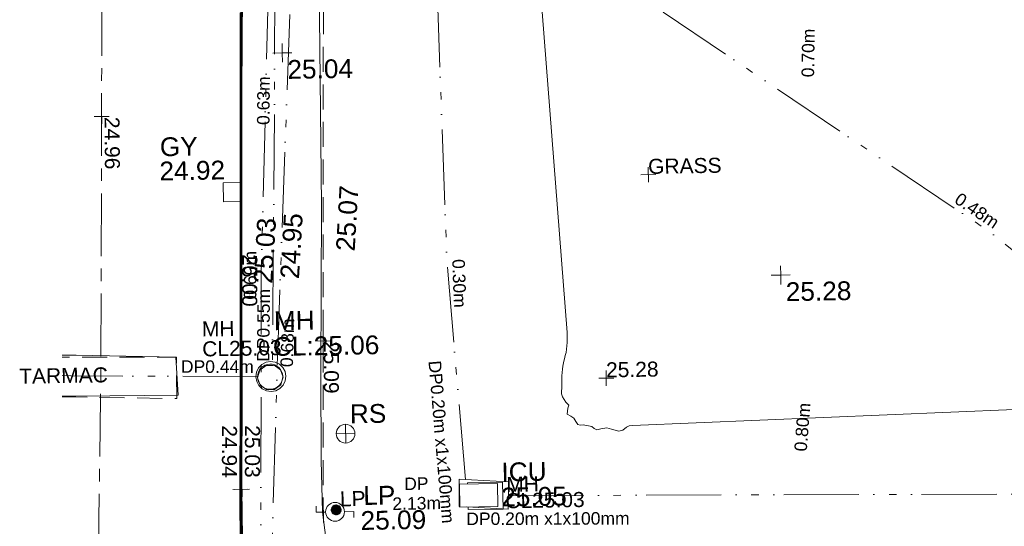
# Model space of a CAD drawing. Header units: millimetres. Extents: x -290717 to 520720, y -88450 to 287762.
# Tile 108 of 256: x -285472 to -265816, y 91750 to 101865. Entities that reach past the tile are written whole.
import ezdxf

# ---------------------------------------------------------------- set-up
doc = ezdxf.new("R2010")
doc.units = ezdxf.units.MM
for name, pattern in [('IMPORT-CENTER _6_', [2000, 1250, -250, 250, -250]), ('IMPORT-DASHED _2_', [750, 500, -250]), ('IMPORT-UG_EIR_QLB2 _2_', [2750, 1500, -300, 0, -300, 150, -300, 0, -200]), ('IMPORT-UG_ELEC_LV_QLB2 _2_', [2700, 1500, -300, 0, -250, 150, -300, 0, -200]), ('IMPORT-UG_ELEC_STREET LIGHTING_QLB2 _2_', [2700, 1500, -300, 0, -250, 150, -300, 0, -200]), ('IMPORT-UG_WATER_QLB2 _2_', [2500, 1500, -300, 0, -50, 150, -300, 0, -200])]:
    doc.linetypes.add(name, pattern=pattern)
for name, color, linetype, lineweight, true_color in [('00_TOPO_FOOTPATH', 7, 'Continuous', 9, 0xa50000), ('00_TOPO_FURN_LAMP_POST', 7, 'Continuous', 9, 0x666666), ('00_TOPO_FURN_SIGN', 7, 'Continuous', 9, 0x666666), ('00_TOPO_KERB_BOTTOM', 1, 'Continuous', 9, 0xff0000), ('00_TOPO_KERB_TOP', 7, 'Continuous', 9, 0xa500a5), ('00_TOPO_LEVEL_SPOT', 7, 'Continuous', 9, 0x666666), ('00_TOPO_SERV_GULLY', 7, 'Continuous', 9, 0x5252a5), ('00_TOPO_SERV_IC', 5, 'Continuous', 9, 0x0000ff), ('00_TOPO_SERV_MH', 7, 'Continuous', 9, 0x666666), ('01_DTM_CONTOUR_MJR', 7, 'Continuous', 9, 0x7f3f00), ('12333-PUM-2D-U-0001-C01 - Rev2_REVIT IMPORT_dwg', 7, 'Continuous', 9, 0x767676), ('CONTOURS_INDEX', 4, 'Continuous', 9, 0x00ffff), ('CONTOURS_INDEX_LVL', 4, 'Continuous', 9, 0x00ffff), ('CONTOURS_MINOR', 7, 'Continuous', 9, 0x00a5a5), ('KERB_BOTTOM', 7, 'Continuous', 9, 0x0000a5), ('KERB_BOTTOM_LVL', 7, 'Continuous', 9, 0x0000a5), ('KERB_TOP', 2, 'Continuous', 9, 0xffff00), ('KERB_TOP_LVL', 2, 'Continuous', 9, 0xffff00), ('LAMPPOST', 6, 'Continuous', 9, 0xff00ff), ('LAMPPOST_TXT', 6, 'Continuous', 9, 0xff00ff), ('MANHOLES', 7, 'Continuous', 9, 0xa50000), ('MANHOLES_LVL', 7, 'Continuous', 9, 0xa50000), ('MANHOLES_TXT', 7, 'Continuous', 9, 0xa50000), ('PUM-EIRCOMM-NOTES', 6, 'Continuous', 9, 0xff00ff), ('PUM-EIRCOMM-QLB2', 6, 'IMPORT-UG_EIR_QLB2 _2_', 9, 0xff00ff), ('PUM-ELECTRIC-LV-QLB2', 1, 'IMPORT-UG_ELEC_LV_QLB2 _2_', 9, 0xff0000), ('PUM-ELECTRIC-MH', 1, 'Continuous', 9, 0xff0000), ('PUM-ELECTRIC-SL-QLB2', 7, 'IMPORT-UG_ELEC_STREET LIGHTING_QLB2 _2_', 9, 0xff7f7f), ('PUM-WATER-QLB2', 5, 'IMPORT-UG_WATER_QLB2 _2_', 9, 0x0000ff), ('ROAD_CROWNLINE', 7, 'IMPORT-CENTER _6_', 9, 0xa500a5), ('ROAD_CROWNLINE_LVL', 7, 'Continuous', 9, 0xa500a5), ('SPOT_HEIGHTS_LVL', 7, 'Continuous', 9, 0x00a500)]:
    doc.layers.add(name, color=color, linetype=linetype, lineweight=lineweight, true_color=true_color)
for name, color, linetype, lineweight in [('00_TOPO_SURFACE', 7, 'Continuous', 9), ('CHANGE_OF_SURFACE', 7, 'IMPORT-DASHED _2_', 9), ('CHANGE_OF_SURFACE_LVL', 7, 'Continuous', 9), ('Text', 7, 'Continuous', 9), ('TEXT_TXT', 7, 'Continuous', 9)]:
    doc.layers.add(name, color=color, linetype=linetype, lineweight=lineweight)
doc.styles.add('Arial_1', font='arial.ttf', dxfattribs={"height": 250})
doc.styles.add('Arial_3', font='arial.ttf', dxfattribs={"height": 300})
doc.styles.add('Swis721 Lt BT_2', font='swissl.ttf', dxfattribs={"height": 375})

# ---------------------------------------------------------------- blocks, each defined once
blk = doc.blocks.new('12333-PUM-2D-U-0001-C01 - Rev2_REVIT IMPORT_dwg_MSL_RoadSign_SYM-2077193-Site Location Plan Existing')
at = {"layer": '00_TOPO_FURN_SIGN', "color": 254, "true_color": 0xcccccc}
for p, q in [((-500, 0), (500, 0)), ((0, -500), (0, 500))]:
    blk.add_line(p, q, dxfattribs=at)
blk.add_circle((0, 0), 500, dxfattribs=at)
blk = doc.blocks.new('12333-PUM-2D-U-0001-C01 - Rev2_REVIT IMPORT_dwg_MSL_Lamp_Post_SYM-2077199-Site Location Plan Existing')
at = {"layer": '00_TOPO_FURN_LAMP_POST', "color": 254, "true_color": 0xcccccc, "flags": 128}
for points in [[(-500, 0), (-1000, 0), (-1000, 317)], [(500, 0), (1000, 0), (1000, -317)]]:
    blk.add_lwpolyline(points, dxfattribs=at)
at = {"layer": '00_TOPO_FURN_LAMP_POST', "color": 254, "true_color": 0xcccccc}
blk.add_circle((0, 0), 500, dxfattribs=at)
blk = doc.blocks.new('12333-PUM-2D-U-0001-C01 - Rev2_REVIT IMPORT_dwg_MM-2077200-Site Location Plan Existing')
at = {"layer": '00_TOPO_LEVEL_SPOT', "color": 254, "true_color": 0xcccccc, "flags": 128}
for points in [[(0, -500), (0, 0), (-500, 0)], [(500, 0), (0, 0), (0, 500)]]:
    blk.add_lwpolyline(points, dxfattribs=at)
blk = doc.blocks.new('12333-PUM-2D-U-0001-C01 - Rev2_REVIT IMPORT_dwg_MGS62954_T2_Galway_ITM_3d_Rev1-2077680-Site Location Plan Existing')
at = {"layer": '00_TOPO_FOOTPATH', "color": 254, "true_color": 0xcccccc, "flags": 128}
blk.add_lwpolyline([(533624630, 725680580), (533624580, 725676920), (533624460, 725670974), (533624365, 725665358), (533624297, 725662203), (533624269, 725658440), (533624197, 725655088), (533624176, 725653351), (533624180, 725652317), (533624315, 725651137), (533624479, 725650424), (533624840, 725649585), (533625323, 725648880), (533625900, 725648298), (533626364, 725647923), (533627095, 725647494), (533627907, 725647156), (533628824, 725646879), (533630833, 725646421), (533633530, 725645957), (533634229, 725645944), (533637942, 725645797)], dxfattribs=at)
at = {"layer": '00_TOPO_KERB_BOTTOM', "color": 254, "true_color": 0xcccccc, "flags": 128}
blk.add_lwpolyline([(533622710, 725662315), (533622667, 725659602), (533622622, 725656886), (533622580, 725654851), (533622532, 725652497), (533622532, 725651844)], dxfattribs=at)
at = {"layer": '00_TOPO_KERB_TOP', "color": 254, "true_color": 0xcccccc, "flags": 128}
blk.add_lwpolyline([(533622731, 725662314), (533622688, 725659601), (533622644, 725656886), (533622601, 725654851), (533622553, 725652497), (533622553, 725651845)], dxfattribs=at)
at = {"layer": '00_TOPO_SERV_GULLY', "color": 254, "true_color": 0xcccccc}
for p, q in [((533622314, 725658544), (533622314, 725658925)), ((533622314, 725658925), (533622656, 725658925)), ((533622656, 725658925), (533622656, 725658544)), ((533622314, 725658544), (533622656, 725658544))]:
    blk.add_line(p, q, dxfattribs=at)
at = {"layer": '00_TOPO_SERV_IC', "color": 254, "true_color": 0xcccccc}
for p, q in [((533626924, 725652829), (533627686, 725652829)), ((533626924, 725652829), (533626924, 725652371)), ((533627686, 725652829), (533627686, 725652371)), ((533626924, 725652371), (533627686, 725652371))]:
    blk.add_line(p, q, dxfattribs=at)
at = {"layer": '00_TOPO_SERV_MH', "color": 254, "true_color": 0xcccccc}
blk.add_ellipse((533623184, 725655040), major_axis=(46, 248), ratio=0.999649, dxfattribs=at)
at = {"layer": '00_TOPO_SURFACE', "color": 254, "true_color": 0xcccccc, "flags": 128}
blk.add_lwpolyline([(533619037, 725655542), (533619320, 725655540), (533621310, 725655460), (533621340, 725654700), (533619300, 725654720), (533619023, 725654724)], dxfattribs=at)
at = {"layer": '01_DTM_CONTOUR_MJR', "color": 254, "true_color": 0xcccccc, "flags": 128}
blk.add_lwpolyline([(533622544, 725651840), (533622539, 725652129), (533622542, 725652500), (533622566, 725653740), (533622591, 725654850), (533622609, 725655813), (533622632, 725656890), (533622653, 725658019), (533622683, 725659600), (533622699, 725660786), (533622727, 725662310)], dxfattribs=at)
at = {"xscale": 0.375, "yscale": 0.375, "zscale": 0.375}
for name, p in [('12333-PUM-2D-U-0001-C01 - Rev2_REVIT IMPORT_dwg_MM-2077200-Site Location Plan Existing', (533623540, 725661500)), ('12333-PUM-2D-U-0001-C01 - Rev2_REVIT IMPORT_dwg_MM-2077200-Site Location Plan Existing', (533633410, 725656890)), ('12333-PUM-2D-U-0001-C01 - Rev2_REVIT IMPORT_dwg_MSL_RoadSign_SYM-2077193-Site Location Plan Existing', (533624670, 725653876)), ('12333-PUM-2D-U-0001-C01 - Rev2_REVIT IMPORT_dwg_MSL_Lamp_Post_SYM-2077199-Site Location Plan Existing', (533624432, 725652319))]:
    blk.add_blockref(name, p, dxfattribs=at)
at = {"layer": '00_TOPO_FOOTPATH', "color": 251, "true_color": 0x666666, "insert": (533624541, 725657535), "char_height": 375, "width": 1495.9, "attachment_point": 1, "rotation": 85.7435, "line_spacing_factor": 1.005062, "style": 'Swis721 Lt BT_2'}
blk.add_mtext('25.07', dxfattribs=at)
at = {"layer": '00_TOPO_FURN_LAMP_POST', "char_height": 375, "attachment_point": 1, "line_spacing_factor": 1.005062, "style": 'Swis721 Lt BT_2'}
for s, insert, width in [('LP', (533625001, 725652821), 707.59), ('25.09', (533624939, 725652323), 1495.9)]:
    blk.add_mtext(s, dxfattribs=dict(at, insert=insert, width=width))
at = {"layer": '00_TOPO_FURN_SIGN', "insert": (533624762, 725654456), "char_height": 375, "width": 783.57, "attachment_point": 1, "line_spacing_factor": 1.005062, "style": 'Swis721 Lt BT_2'}
blk.add_mtext('RS', dxfattribs=at)
at = {"layer": '00_TOPO_KERB_BOTTOM', "color": 251, "true_color": 0x666666, "insert": (533623419, 725657003), "char_height": 375, "width": 1495.9, "attachment_point": 1, "rotation": 85.6541, "line_spacing_factor": 1.005062, "style": 'Swis721 Lt BT_2'}
blk.add_mtext('24.95', dxfattribs=at)
at = {"layer": '00_TOPO_KERB_TOP', "color": 251, "true_color": 0x666666, "insert": (533622885, 725656918), "char_height": 375, "width": 1495.9, "attachment_point": 1, "rotation": 85.6541, "line_spacing_factor": 1.005062, "style": 'Swis721 Lt BT_2'}
blk.add_mtext('25.03', dxfattribs=at)
at = {"layer": '00_TOPO_LEVEL_SPOT', "char_height": 375, "width": 1495.9, "attachment_point": 1, "line_spacing_factor": 1.005062, "style": 'Swis721 Lt BT_2'}
for s, insert in [('25.04', (533623635, 725661353)), ('25.28', (533633505, 725656743))]:
    blk.add_mtext(s, dxfattribs=dict(at, insert=insert))
at = {"layer": '00_TOPO_SERV_GULLY', "color": 251, "true_color": 0x666666, "char_height": 375, "attachment_point": 1, "line_spacing_factor": 1.005062, "style": 'Swis721 Lt BT_2'}
for s, insert, width in [('GY', (533621063, 725659853), 821.56), ('24.92', (533621046, 725659370), 1495.9)]:
    blk.add_mtext(s, dxfattribs=dict(at, insert=insert, width=width))
at = {"layer": '00_TOPO_SERV_IC', "color": 251, "true_color": 0x666666, "char_height": 375, "attachment_point": 1, "line_spacing_factor": 1.005062, "style": 'Swis721 Lt BT_2'}
for s, insert, width in [('ICU', (533627767, 725653242), 1021.01), ('25.05', (533627753, 725652742), 1495.9)]:
    blk.add_mtext(s, dxfattribs=dict(at, insert=insert, width=width))
at = {"layer": '00_TOPO_SERV_MH', "char_height": 375, "attachment_point": 1, "line_spacing_factor": 1.005062, "style": 'Swis721 Lt BT_2'}
for s, insert, width in [('MH', (533623277, 725656341), 949.78), ('CL:25.06', (533623249, 725655827), 2440.93)]:
    blk.add_mtext(s, dxfattribs=dict(at, insert=insert, width=width))
blk = doc.blocks.new('12333-PUM-2D-U-0001-C01 - Rev2_REVIT IMPORT_dwg_SPOT-2077713-Site Location Plan Existing')
at = {"layer": 'Text', "color": 253, "true_color": 0xaaaaaa}
for p, q in [((-500, 0), (500, 0)), ((0, 500), (0, -500))]:
    blk.add_line(p, q, dxfattribs=at)
blk = doc.blocks.new('12333-PUM-2D-U-0001-C01 - Rev2_REVIT IMPORT_dwg_MH_CIR2-2077688-Site Location Plan Existing')
at = {"layer": 'LAMPPOST', "color": 211, "true_color": 0xffaaff}
for p, q in [((-499, -33), (33, 499)), ((-496, 60), (-60, 496)), ((-488, -111), (111, 488)), ((-467, -180), (180, 467)), ((-467, 179), (-179, 467)), ((-438, -241), (241, 438)), ((-403, -296), (296, 403)), ((-362, -345), (345, 362)), ((-315, -388), (388, 315)), ((-263, -425), (425, 263)), ((-204, -456), (456, 204)), ((-138, -480), (480, 138)), ((-64, -496), (496, 64)), ((22, -500), (500, -22)), ((128, -483), (483, -128)), ((305, -396), (396, -305))]:
    blk.add_line(p, q, dxfattribs=at)
at = {"layer": 'LAMPPOST', "color": 211, "true_color": 0xffaaff, "flags": 128}
blk.add_lwpolyline([(475, -154), (500, 0), (475, 154), (404, 293), (293, 404), (154, 475), (0, 500), (-154, 475), (-293, 404), (-404, 293), (-475, 154), (-500, 0), (-475, -154), (-404, -293), (-293, -404), (-154, -475), (0, -500), (154, -475), (293, -404), (404, -293)], close=True, dxfattribs=at)
blk = doc.blocks.new('12333-PUM-2D-U-0001-C01 - Rev2_REVIT IMPORT_dwg_SPOT-2077769-Site Location Plan Existing')
at = {"layer": 'CHANGE_OF_SURFACE_LVL', "color": 253, "true_color": 0xaaaaaa}
for p, q in [((-500, 0), (500, 0)), ((0, 500), (0, -500))]:
    blk.add_line(p, q, dxfattribs=at)
blk = doc.blocks.new('12333-PUM-2D-U-0001-C01 - Rev2_REVIT IMPORT_dwg_SPOT-2077770-Site Location Plan Existing')
at = {"layer": 'KERB_BOTTOM_LVL', "color": 9, "true_color": 0xaaaae1}
for p, q in [((-500, 0), (500, 0)), ((0, 500), (0, -500))]:
    blk.add_line(p, q, dxfattribs=at)
blk = doc.blocks.new('12333-PUM-2D-U-0001-C01 - Rev2_REVIT IMPORT_dwg_SPOT-2077810-Site Location Plan Existing')
at = {"layer": 'KERB_TOP_LVL', "color": 51, "true_color": 0xffffaa}
for p, q in [((-500, 0), (500, 0)), ((0, 500), (0, -500))]:
    blk.add_line(p, q, dxfattribs=at)
blk = doc.blocks.new('12333-PUM-2D-U-0001-C01 - Rev2_REVIT IMPORT_dwg_SPOT-2077774-Site Location Plan Existing')
at = {"layer": 'ROAD_CROWNLINE_LVL', "color": 254, "true_color": 0xe1aae1}
for p, q in [((-500, 0), (500, 0)), ((0, 500), (0, -500))]:
    blk.add_line(p, q, dxfattribs=at)
blk = doc.blocks.new('12333-PUM-2D-U-0001-C01 - Rev2_REVIT IMPORT_dwg_SPOT-2077775-Site Location Plan Existing')
at = {"layer": 'SPOT_HEIGHTS_LVL', "color": 9, "true_color": 0xaae1aa}
for p, q in [((-500, 0), (500, 0)), ((0, 500), (0, -500))]:
    blk.add_line(p, q, dxfattribs=at)
blk = doc.blocks.new('12333-PUM-2D-U-0001-C01 - Rev2_REVIT IMPORT_dwg_CIRCL-2077698-Site Location Plan Existing')
at = {"layer": 'MANHOLES', "color": 9, "true_color": 0xe1aaaa, "flags": 128}
blk.add_lwpolyline([(475, -154), (500, 0), (475, 154), (404, 293), (293, 404), (154, 475), (0, 500), (-154, 475), (-293, 404), (-404, 293), (-475, 154), (-500, 0), (-475, -154), (-404, -293), (-293, -404), (-154, -475), (0, -500), (154, -475), (293, -404), (404, -293)], close=True, dxfattribs=at)
blk = doc.blocks.new('12333-PUM-2D-U-0001-C01 - Rev2_REVIT IMPORT_dwg-1620468-Site Location Plan Existing')
at = {"layer": 'CHANGE_OF_SURFACE', "color": 253, "true_color": 0xaaaaaa, "flags": 128}
for points in [[(-16647, 49502), (-16695, 46847), (-16740, 44860), (-16776, 42793), (-16812, 40724), (-16838, 39035), (-16878, 36932), (-16880, 36004), (-16873, 35780), (-16830, 35542), (-16742, 35169), (-16666, 34911), (-16525, 34506), (-16378, 34169), (-16190, 33841), (-15947, 33467)], [(-22057, 38854), (-19767, 38782), (-19759, 39605), (-22043, 39649)]]:
    blk.add_lwpolyline(points, dxfattribs=at)
at = {"layer": 'CONTOURS_INDEX', "color": 131, "true_color": 0xaaffff, "flags": 128}
blk.add_lwpolyline([(-18513, 36000), (-18513, 36466), (-18513, 36546), (-18513, 36627), (-18512, 36708), (-18512, 36788), (-18510, 36949), (-18505, 37283), (-18502, 37450), (-18499, 37617), (-18496, 37784), (-18493, 37951), (-18474, 39059), (-18468, 39354), (-18465, 39501), (-18462, 39648), (-18459, 39795), (-18457, 39943), (-18442, 40749), (-18437, 41020), (-18435, 41155), (-18432, 41290), (-18429, 41426), (-18427, 41561), (-18400, 42819), (-18396, 43095), (-18394, 43233), (-18392, 43371), (-18390, 43509), (-18388, 43647), (-18368, 44889), (-18361, 45242), (-18358, 45418), (-18355, 45594), (-18351, 45770), (-18347, 45946), (-18326, 46879)], dxfattribs=at)
at = {"layer": 'CONTOURS_MINOR', "color": 254, "true_color": 0xaae1e1, "flags": 128}
blk.add_lwpolyline([(-1777, 38300), (-10677, 38087), (-10744, 38077), (-10798, 38054), (-10875, 37998), (-10954, 37978), (-11100, 38020), (-11192, 38049), (-11316, 38028), (-11391, 38009), (-11446, 38040), (-11490, 38080), (-11667, 38117), (-11723, 38108), (-11772, 38123), (-11812, 38185), (-11846, 38249), (-11910, 38293), (-11980, 38336), (-11967, 38454), (-11945, 38514), (-12003, 38575), (-12068, 38680), (-12082, 38725), (-12083, 38741), (-12079, 38910), (-12078, 38974), (-12075, 39039), (-12071, 39104), (-12067, 39168), (-12060, 39233), (-12050, 39296), (-12036, 39359), (-12019, 39422), (-12014, 39439), (-11997, 39503), (-11982, 39567), (-11970, 39632), (-11961, 39698), (-11955, 39764), (-11952, 39830), (-11952, 39896), (-11954, 39962), (-12425, 47832)], dxfattribs=at)
at = {"layer": 'KERB_BOTTOM', "color": 9, "true_color": 0xaaaae1, "flags": 128}
for points in [[(-18299, 49531), (-18347, 46881), (-18391, 44893), (-18423, 43070)], [(-18430, 42689), (-18464, 40751), (-18489, 39063), (-18530, 36949), (-18532, 35980)]]:
    blk.add_lwpolyline(points, dxfattribs=at)
at = {"layer": 'KERB_TOP', "color": 51, "true_color": 0xffffaa, "flags": 128}
blk.add_lwpolyline([(-18315, 46880), (-18360, 44893), (-18397, 42821), (-18433, 40750), (-18458, 39062), (-18499, 36949), (-18501, 35980)], dxfattribs=at)
at = {"layer": 'MANHOLES', "color": 9, "true_color": 0xe1aaaa}
blk.add_line((-13991, 36974), (-13991, 36999), dxfattribs=at)
at = {"layer": 'MANHOLES', "color": 9, "true_color": 0xe1aaaa, "flags": 128}
blk.add_lwpolyline([(-13991, 36999), (-13292, 36999), (-13292, 36463), (-13991, 36463), (-13991, 36517)], dxfattribs=at)
at = {"layer": 'PUM-EIRCOMM-QLB2', "color": 211, "true_color": 0xffaaff, "flags": 128}
for points in [[(-14034, 37067), (-14327, 41429), (-14479, 49470), (-15024, 57936), (-15237, 67549), (-15747, 72759), (-14154, 78337)], [(-17560, 52519), (-18038, 41213), (-18182, 33642), (-18227, 18929), (-18214, 8543), (-18223, 5588)], [(4286, 35298), (434, 38521), (-3451, 41804), (-10815, 46946), (-16837, 49498)], [(-17226, 49152), (-17716, 40103), (-18047, 33068), (-17865, 22114), (-17886, 12427), (-17903, 3937)], [(-13184, 36727), (19, 36540), (8978, 36522)]]:
    blk.add_lwpolyline(points, dxfattribs=at)
at = {"layer": 'PUM-ELECTRIC-MH', "color": 21, "true_color": 0xffaaaa}
blk.add_line((-14156, 36528), (-14170, 36529), dxfattribs=at)
at = {"layer": 'PUM-ELECTRIC-MH', "color": 21, "true_color": 0xffaaaa, "flags": 128}
blk.add_lwpolyline([(-17637, 39169), (-17686, 39319), (-17813, 39411), (-17829, 39411), (-17970, 39411), (-18097, 39319), (-18146, 39169), (-18121, 39093), (-18097, 39020), (-17970, 38928), (-17813, 38928), (-17686, 39020), (-17662, 39092)], close=True, dxfattribs=at)
blk.add_lwpolyline([(-14170, 36529), (-14158, 37076), (-13178, 37004), (-13190, 36457), (-14012, 36517)], dxfattribs=at)
at = {"layer": 'PUM-ELECTRIC-SL-QLB2', "color": 254, "true_color": 0xffd4d4, "flags": 128}
for points in [[(-17557, 52519), (-17712, 44693), (-17848, 39411)], [(-18138, 39193), (-21875, 39270), (-22050, 39281)]]:
    blk.add_lwpolyline(points, dxfattribs=at)
at = {"layer": 'ROAD_CROWNLINE', "color": 254, "true_color": 0xe1aae1, "flags": 128}
blk.add_lwpolyline([(-23709, -62312), (-23449, -52305), (-23072, -41414), (-22956, -35332), (-22927, -26758), (-22580, -15404), (-22406, -2631), (-21972, 14921), (-21450, 28940), (-21392, 35428), (-21289, 38830), (-21266, 39634), (-21074, 49244)], dxfattribs=at)
blk.add_blockref('12333-PUM-2D-U-0001-C01 - Rev2_REVIT IMPORT_dwg_MGS62954_T2_Galway_ITM_3d_Rev1-2077680-Site Location Plan Existing', (-533641080, -725615854))
for name, p, xscale, yscale, zscale in [('12333-PUM-2D-U-0001-C01 - Rev2_REVIT IMPORT_dwg_SPOT-2077774-Site Location Plan Existing', (-21170, 44439), 0.3, 0.3, 0.3), ('12333-PUM-2D-U-0001-C01 - Rev2_REVIT IMPORT_dwg_SPOT-2077713-Site Location Plan Existing', (-10279, 43086), 0.3, 0.3, 0.3), ('12333-PUM-2D-U-0001-C01 - Rev2_REVIT IMPORT_dwg_SPOT-2077769-Site Location Plan Existing', (-16825, 39879), 0.3, 0.3, 0.3), ('12333-PUM-2D-U-0001-C01 - Rev2_REVIT IMPORT_dwg_CIRCL-2077698-Site Location Plan Existing', (-17881, 39189), 0.6, 0.6, 0.6), ('12333-PUM-2D-U-0001-C01 - Rev2_REVIT IMPORT_dwg_SPOT-2077775-Site Location Plan Existing', (-11189, 39039), 0.3, 0.3, 0.3), ('12333-PUM-2D-U-0001-C01 - Rev2_REVIT IMPORT_dwg_SPOT-2077770-Site Location Plan Existing', (-18530, 36949), 0.3, 0.3, 0.3), ('12333-PUM-2D-U-0001-C01 - Rev2_REVIT IMPORT_dwg_SPOT-2077810-Site Location Plan Existing', (-18499, 36949), 0.3, 0.3, 0.3), ('12333-PUM-2D-U-0001-C01 - Rev2_REVIT IMPORT_dwg_MH_CIR2-2077688-Site Location Plan Existing', (-16625, 36504), 0.2, 0.2, 0.2)]:
    blk.add_blockref(name, p, dxfattribs=dict(xscale=xscale, yscale=yscale, zscale=zscale))
at = {"layer": 'CHANGE_OF_SURFACE_LVL', "insert": (-16510, 39873), "char_height": 300, "width": 1256.11, "attachment_point": 1, "rotation": 268.8588, "line_spacing_factor": 0.941778, "style": 'Arial_3'}
blk.add_mtext('25.09', dxfattribs=at)
at = {"layer": 'CONTOURS_INDEX_LVL', "insert": (-18109, 41636), "char_height": 300, "width": 1256.11, "attachment_point": 1, "rotation": 268.869, "line_spacing_factor": 0.941778, "style": 'Arial_3'}
blk.add_mtext('25.00', dxfattribs=at)
at = {"layer": 'KERB_BOTTOM_LVL', "insert": (-18574, 38226), "char_height": 300, "width": 1256.11, "attachment_point": 1, "rotation": 268.8588, "line_spacing_factor": 0.941778, "style": 'Arial_3'}
blk.add_mtext('24.94', dxfattribs=at)
at = {"layer": 'KERB_TOP_LVL', "insert": (-18115, 38221), "char_height": 300, "width": 1256.11, "attachment_point": 1, "rotation": 268.8588, "line_spacing_factor": 0.941778, "style": 'Arial_3'}
blk.add_mtext('25.03', dxfattribs=at)
at = {"layer": 'LAMPPOST_TXT', "insert": (-16547, 36873), "char_height": 300, "width": 613.36, "attachment_point": 1, "line_spacing_factor": 0.941778, "style": 'Arial_3'}
blk.add_mtext('LP', dxfattribs=at)
at = {"layer": 'MANHOLES_LVL', "char_height": 300, "width": 1895.19, "attachment_point": 1, "line_spacing_factor": 0.941778, "style": 'Arial_3'}
for insert in [(-19242, 39913), (-13245, 36776)]:
    blk.add_mtext('CL25.03', dxfattribs=dict(at, insert=insert))
at = {"layer": 'MANHOLES_TXT', "char_height": 300, "width": 774.97, "attachment_point": 1, "line_spacing_factor": 0.941778, "style": 'Arial_3'}
for insert in [(-19242, 40311), (-13221, 37102)]:
    blk.add_mtext('MH', dxfattribs=dict(at, insert=insert))
at = {"layer": 'PUM-EIRCOMM-NOTES', "char_height": 250, "attachment_point": 2, "line_spacing_factor": 0.941778, "style": 'Arial_1'}
for s, insert, width, rotation in [('0.48m', (-3656, 42358), 1160.03, 325.0749), ('0.60m', (-18385, 41219), 1160.03, 88.9104), ('0.30m', (-13962, 40985), 1160.03, 271.0829), ('0.68m', (-17666, 39862), 1160.03, 87.3062), ('DP0.20m x1x100mm', (-14372, 37832), 3893.28, 273.8391), ('DP0.20m x1x100mm', (-12399, 36382), 3893.28, 359.1861)]:
    blk.add_mtext(s, dxfattribs=dict(at, insert=insert, width=width, rotation=rotation))
at = {"layer": 'PUM-ELECTRIC-LV-QLB2', "char_height": 250, "width": 1160.03, "attachment_point": 2, "line_spacing_factor": 0.941778, "style": 'Arial_1'}
for s, insert, rotation in [('0.70m', (-7170, 45465), 88.1422), ('0.80m', (-7415, 38006), 84.4969)]:
    blk.add_mtext(s, dxfattribs=dict(at, insert=insert, rotation=rotation))
at = {"layer": 'PUM-ELECTRIC-SL-QLB2', "char_height": 250, "attachment_point": 2, "line_spacing_factor": 0.941778, "style": 'Arial_1'}
for s, insert, width, rotation in [('0.63m', (-18059, 44702), 1160.03, 88.5254), ('DP0.55m', (-18137, 40215), 1738.51, 88.5254), ('DP0.44m', (-18943, 39530), 1738.51, 358.8207)]:
    blk.add_mtext(s, dxfattribs=dict(at, insert=insert, width=width, rotation=rotation))
at = {"layer": 'PUM-WATER-QLB2', "insert": (-15015, 37125), "char_height": 250, "width": 1160.03, "attachment_point": 2, "line_spacing_factor": 0.941778, "style": 'Arial_1'}
blk.add_mtext('DP\\P2.13m', dxfattribs=at)
at = {"layer": 'ROAD_CROWNLINE_LVL', "insert": (-20812, 44426), "char_height": 300, "width": 1256.11, "attachment_point": 1, "rotation": 269.4884, "line_spacing_factor": 0.941778, "style": 'Arial_3'}
blk.add_mtext('24.96', dxfattribs=at)
at = {"layer": 'SPOT_HEIGHTS_LVL', "insert": (-11189, 39354), "char_height": 300, "width": 1256.11, "attachment_point": 1, "line_spacing_factor": 0.941778, "style": 'Arial_3'}
blk.add_mtext('25.28', dxfattribs=at)
at = {"layer": 'TEXT_TXT', "char_height": 300, "attachment_point": 1, "line_spacing_factor": 0.941778, "style": 'Arial_3'}
for s, insert, width in [('GRASS', (-10279, 43401), 1751.95), ('TARMAC', (-22905, 39431), 2108.21)]:
    blk.add_mtext(s, dxfattribs=dict(at, insert=insert, width=width))

msp = doc.modelspace()

# ---------------------------------------------------------------- block references
at = {"layer": '12333-PUM-2D-U-0001-C01 - Rev2_REVIT IMPORT_dwg', "color": 254, "linetype": 'IMPORT-UG_ELEC_STREET LIGHTING_QLB2 _2_', "true_color": 0xffd4d4, "rotation": 0.9999999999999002}
msp.add_blockref('12333-PUM-2D-U-0001-C01 - Rev2_REVIT IMPORT_dwg-1620468-Site Location Plan Existing', (-261895, 55870), dxfattribs=at)

doc.saveas('drawing.dxf')
